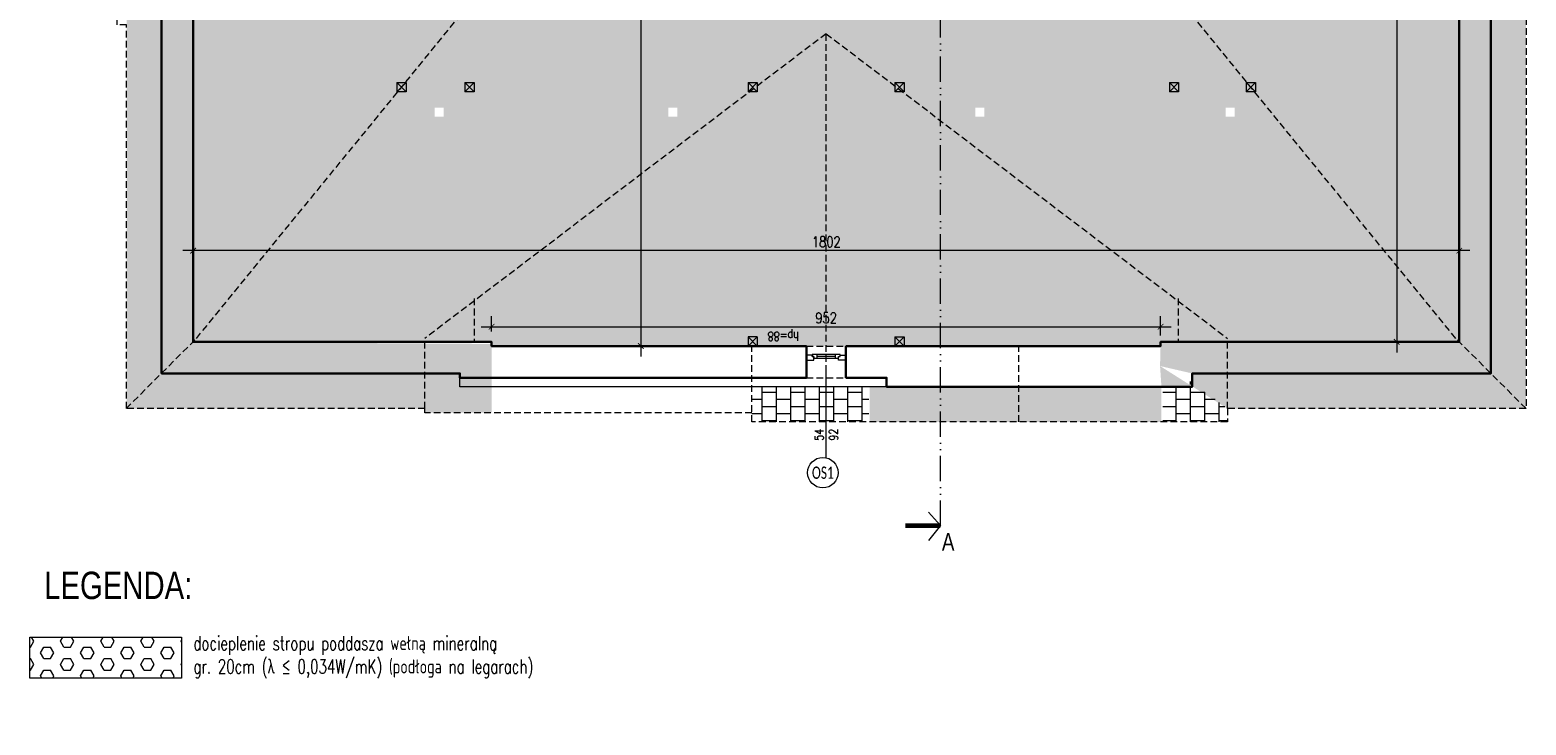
# Model space of a CAD drawing. Header units: millimetres. Extents: x 284606 to 569416, y -192995 to -95103.
# Tile 75 of 178: x 297404 to 299534, y -110589 to -109599. Entities that reach past the tile are written whole.
import ezdxf
from ezdxf.enums import TextEntityAlignment as Align

# ---------------------------------------------------------------- set-up
doc = ezdxf.new("R2010")
doc.units = ezdxf.units.MM
doc.linetypes.add('ACAD_ISO12W100', pattern=[21, 12, -3, 0, -3, 0, -3])
doc.linetypes.add('HIDDEN', pattern=[9.525, 6.35, -3.175])
doc.layers.get('0').update_dxf_attribs({"lineweight": 0})
for name, color, linetype, lineweight in [('!STR_Elewacje 0.05', 8, 'Continuous', 5), ('!STR_Konstrukcja 0.30', 64, 'Continuous', 30), ('!STR_Ocieplenie 0.05', 1, 'Continuous', 5), ('!STR_Opisy 0.09', 8, 'Continuous', 9), ('!STR_Przerywana 0.09', 8, 'HIDDEN', 9), ('!STR_Stolarka okienna', 72, 'Continuous', 15), ('!STR_Wymiarowanie', 254, 'Continuous', 9), ('EKO Opisy 0.09', 8, 'Continuous', 9), ('EKO przekroje', 82, 'Continuous', 13)]:
    doc.layers.add(name, color=color, linetype=linetype, lineweight=lineweight)
doc.layers.add('!STR_Kreskowanie ścian', color=7, linetype='Continuous', lineweight=5, true_color=0xa6a6a6)
doc.styles.add('1_50', font='txt', dxfattribs={"width": 0.8})
doc.styles.add('EKO 1-10', font='romans.shx', dxfattribs={"width": 0.8, "height": 15})
doc.styles.add('EKO 1-5', font='romans.shx', dxfattribs={"width": 0.8, "height": 10})
doc.styles.add('EKO CM 1-50', font='calibri.ttf', dxfattribs={"width": 0.8, "height": 12.5})
doc.styles.add('j-romans', font='romans.shx', dxfattribs={"width": 0.7})
doc.dimstyles.new('EKO wymiar 1-10', dxfattribs={"dimtxt": 15, "dimasz": 8, "dimexe": 15, "dimexo": 15, "dimgap": 5, "dimtad": 1, "dimdec": 0, "dimtxsty": 'EKO 1-10', "dimblk": 'ARCHTICK', "dimcen": 10, "dimdle": 15, "dimclrd": 256, "dimclre": 256, "dimclrt": 256, "dimazin": 2, "dimtfac": 1, "dimtdec": 0, "dimtmove": 2, "dimatfit": 3, "dimldrblk": 'ARCHTICK', "dimfxl": 15, "dimfxlon": 1, "dimlwd": -1, "dimlwe": -1, "dimarcsym": 0})

# ---------------------------------------------------------------- blocks, each defined once
blk = doc.blocks.new('przekroj')
at = {"layer": 'EKO przekroje', "const_width": 7}
blk.add_lwpolyline([(7038.9, 3119.8), (7088.9, 3119.8)], dxfattribs=at)
blk = doc.blocks.new('przekroje')
at = {"layer": 'EKO przekroje'}
blk.add_blockref('przekroj', (-7038.9, -3119.8), dxfattribs=at)
blk = doc.blocks.new('_ArchTick')
at = {"color": 0, "linetype": 'ByBlock', "const_width": 0.15}
blk.add_lwpolyline([(-0.5, -0.5), (0.5, 0.5)], dxfattribs=at)
blk = doc.blocks.new('*D619')
at = {"layer": '!STR_Wymiarowanie', "ltscale": 1.5, "transparency": 16777216}
for p, q in [((299350.1, -108976.7), (299350.1, -110058.7)), ((299365.1, -108991.7), (299335.1, -108991.7)), ((299365.1, -110043.7), (299335.1, -110043.7))]:
    blk.add_line(p, q, dxfattribs=at)
at = {"layer": 'Defpoints', "color": 0, "ltscale": 1.5, "transparency": 16777216}
for p in [(299439.2, -108991.7), (299350.1, -110043.7), (299439.2, -110043.7)]:
    blk.add_point(p, dxfattribs=at)
at = {"layer": '!STR_Wymiarowanie', "ltscale": 1.5, "transparency": 16777216, "xscale": 8, "yscale": 8, "zscale": 8}
for p, rotation in [((299350.1, -108991.7), 90), ((299350.1, -110043.7), 270)]:
    blk.add_blockref('_ArchTick', p, dxfattribs=dict(at, rotation=rotation))
at = {"layer": '!STR_Wymiarowanie', "ltscale": 1.5, "transparency": 16777216, "insert": (299337.6, -109517.7), "char_height": 15, "attachment_point": 5, "rotation": 90, "style": 'EKO 1-10'}
blk.add_mtext('1052', dxfattribs=at)
blk = doc.blocks.new('*D620')
at = {"layer": '!STR_Wymiarowanie', "ltscale": 1.5, "transparency": 16777216}
for p, q in [((297636.9, -109928.8), (297636.9, -109898.8)), ((299439.2, -109928.8), (299439.2, -109898.8)), ((299454.2, -109913.8), (297621.9, -109913.8))]:
    blk.add_line(p, q, dxfattribs=at)
at = {"layer": 'Defpoints', "color": 0, "ltscale": 1.5, "transparency": 16777216}
for p in [(297636.9, -109913.8), (297636.9, -110043.7), (299439.2, -110043.7)]:
    blk.add_point(p, dxfattribs=at)
at = {"layer": '!STR_Wymiarowanie', "ltscale": 1.5, "transparency": 16777216, "xscale": 8, "yscale": 8, "zscale": 8, "rotation": 180}
blk.add_blockref('_ArchTick', (297636.9, -109913.8), dxfattribs=at)
at = {"layer": '!STR_Wymiarowanie', "ltscale": 1.5, "transparency": 16777216, "xscale": 8, "yscale": 8, "zscale": 8}
blk.add_blockref('_ArchTick', (299439.2, -109913.8), dxfattribs=at)
at = {"layer": '!STR_Wymiarowanie', "ltscale": 1.5, "transparency": 16777216, "insert": (298538.1, -109901.3), "char_height": 15, "attachment_point": 5, "style": 'EKO 1-10'}
blk.add_mtext('1802', dxfattribs=at)
blk = doc.blocks.new('*D609')
at = {"layer": '!STR_Wymiarowanie', "ltscale": 1.5, "transparency": 16777216}
for p, q in [((298061.6, -110028.7), (298061.6, -110007.1)), ((299014, -110034.7), (299014, -110007.1)), ((298046.6, -110022.1), (299029, -110022.1))]:
    blk.add_line(p, q, dxfattribs=at)
at = {"layer": 'Defpoints', "color": 0, "ltscale": 1.5, "transparency": 16777216}
for p in [(299014, -110022.1), (298061.6, -110043.7), (299014, -110049.7)]:
    blk.add_point(p, dxfattribs=at)
at = {"layer": '!STR_Wymiarowanie', "ltscale": 1.5, "transparency": 16777216, "xscale": 8, "yscale": 8, "zscale": 8, "rotation": 180}
blk.add_blockref('_ArchTick', (298061.6, -110022.1), dxfattribs=at)
at = {"layer": '!STR_Wymiarowanie', "ltscale": 1.5, "transparency": 16777216, "xscale": 8, "yscale": 8, "zscale": 8}
blk.add_blockref('_ArchTick', (299014, -110022.1), dxfattribs=at)
at = {"layer": '!STR_Wymiarowanie', "ltscale": 1.5, "transparency": 16777216, "insert": (298537.8, -110009.6), "char_height": 15, "attachment_point": 5, "style": 'EKO 1-10'}
blk.add_mtext('952', dxfattribs=at)
blk = doc.blocks.new('*D608')
at = {"layer": '!STR_Wymiarowanie', "ltscale": 1.5, "transparency": 16777216}
for p, q in [((298274.1, -108951.7), (298274.1, -110064.7)), ((298259.1, -108966.7), (298289.1, -108966.7)), ((298274.1, -110049.7), (298259.1, -110049.7))]:
    blk.add_line(p, q, dxfattribs=at)
at = {"layer": 'Defpoints', "color": 0, "ltscale": 1.5, "transparency": 16777216}
for p in [(298175.9, -108966.7), (298274.1, -110049.7), (298285.7, -110049.7)]:
    blk.add_point(p, dxfattribs=at)
at = {"layer": '!STR_Wymiarowanie', "ltscale": 1.5, "transparency": 16777216, "xscale": 8, "yscale": 8, "zscale": 8}
for p, rotation in [((298274.1, -108966.7), 90), ((298274.1, -110049.7), 270)]:
    blk.add_blockref('_ArchTick', p, dxfattribs=dict(at, rotation=rotation))
at = {"layer": '!STR_Wymiarowanie', "ltscale": 1.5, "transparency": 16777216, "insert": (298261.6, -109508.2), "char_height": 15, "attachment_point": 5, "rotation": 90, "style": 'EKO 1-10'}
blk.add_mtext('1083', dxfattribs=at)
blk = doc.blocks.new('KÓLKO')
at = {"layer": '!STR_Opisy 0.09'}
blk.add_circle((0, -15.5), 15.5, dxfattribs=at)
at = {"layer": '!STR_Opisy 0.09', "style": 'EKO 1-10', "width": 0.8}
blk.add_attdef('NR', text='', height=15, dxfattribs=at).set_placement((0, -15.5), align=Align.MIDDLE_CENTER)
blk = doc.blocks.new('*U899')
at = {"layer": '!STR_Opisy 0.09', "linetype": 'Continuous'}
blk.add_line((0, -153.5), (0, -32.2), dxfattribs=at)
at = {"layer": '!STR_Opisy 0.09', "linetype": 'Continuous', "style": 'EKO 1-5', "width": 0.8}
blk.add_attdef('HP=', (38.6, 25.1), '', height=12.5, rotation=180, dxfattribs=at)
blk.add_attdef('SZER', text='', height=12.5, rotation=270, dxfattribs=at).set_placement((0, -121.4), align=Align.BOTTOM_CENTER)
at = {"layer": '!STR_Opisy 0.09', "ltscale": 0.7, "style": 'EKO 1-5', "width": 0.8}
blk.add_attdef('WYS', text='', height=12.5, rotation=270, dxfattribs=at).set_placement((-10.5, -121.4), align=Align.MIDDLE_CENTER)

msp = doc.modelspace()

# ---------------------------------------------------------------- hatches: boundary and pattern name
at = {"layer": '!STR_Kreskowanie ścian', "ltscale": 1.5}
h = msp.add_hatch(dxfattribs=at)
h.set_pattern_fill('AR-B88', color=256, scale=0.1, angle=90)
h.set_pattern_definition([(90, (10593.899, -844.547), (-20.32, 1e-15), []), (180, (10593.899, -844.547), (-20.32, -10.16), [20.32, -20.32])])
h.paths.add_polyline_path([(297592, -109542.4), (297579, -109542.4), (297541.9, -109542.4), (297541.9, -110138.3), (297592, -110088.3)])
h.paths.add_polyline_path([(297637, -109542.4), (297592, -109542.4), (297592, -110088.3), (297637, -110043.3)])
h.paths.add_polyline_path([(298061.7, -110094.7), (298016.7, -110094.7), (298016.7, -110088.7), (298016.7, -110088.7), (297966.7, -110138.7), (297966.7, -110144.7), (298061.7, -110144.7)])
h.paths.add_polyline_path([(298061.7, -110049.7), (298061.7, -110043.7), (298061.7, -110046.7), (298016.7, -110088.7), (298016.7, -110088.7), (298016.7, -110094.7), (298061.7, -110094.7)])
h.paths.add_polyline_path([(299484.3, -108946.8), (299439.3, -108991.8), (299439.3, -110043.7), (299484.3, -110088.7)])
h.paths.add_polyline_path([(299534.3, -108896.9), (299484.3, -108946.8), (299484.3, -110088.7), (299534.3, -110138.7)])
h.paths.add_polyline_path([(298103.5, -108933.8), (298176, -108933.8), (298176, -108883.8), (298053.5, -108883.8), (298053.5, -109030.7), (298103.4, -109030.7)])
h.paths.add_polyline_path([(298176, -108933.8), (298103.5, -108933.8), (298103.4, -109030.7), (298163.4, -109030.7), (298176, -109030.7)], flags=17)
h.paths.add_polyline_path([(299005.9, -108946.8), (299006, -108946.8), (299006, -108933.8), (298919, -108933.8), (298919, -108978.8), (298919, -108978.8), (298919, -108993.5), (298949, -108991.7), (298948.9, -108991.7)])
h.paths.add_polyline_path([(299055.9, -108896.8), (299055.9, -108883.8), (298919, -108883.8), (298919, -108933.8), (299006, -108933.8), (299006, -108946.8), (299005.9, -108946.8)])
h.paths.add_polyline_path([(298949, -108991.7), (298918.9, -108968.7), (298918.9, -109020.3), (298919, -109103.2), (298919, -109016.5), (298949, -108991.5)])
h.paths.add_polyline_path([(298828.7, -109256.7), (298828.7, -109221.8), (298806.2, -109221.8), (298806.2, -109256.7)])
h.paths.add_polyline_path([(297644.4, -109242.5), (297644.4, -109188.4)])
h.paths.add_polyline_path([(299195.8, -109265.4), (299195.8, -109227.6), (299173.3, -109227.6), (299173.3, -109265.4)])
h.paths.add_polyline_path([(298518.8, -110021), (298557.1, -110021), (298557.1, -109998.5), (298518.8, -109998.5)])
h = msp.add_hatch(dxfattribs=at)
h.set_pattern_fill('AR-B88', color=256, scale=0.1)
h.set_pattern_definition([(0, (10593.899, -844.547), (0, 20.32), []), (90, (10593.899, -844.547), (-10.16, 20.32), [20.32, -20.32])])
h.paths.add_polyline_path([(298061.7, -110046.7), (297636.5, -110043.7), (297592, -110088.3), (297592, -110088.7), (298016.7, -110088.7)])
h.paths.add_polyline_path([(298016.7, -110088.7), (297591.5, -110088.7), (297541.9, -110138.3), (297541.9, -110138.7), (297966.7, -110138.7)])
h.paths.add_polyline_path([(299013.2, -110078.1), (299059.1, -110088.7), (299059.1, -110107.7), (298565.9, -110107.7), (298509.9, -110107.7), (298599.9, -110107.7), (298599.9, -110157.7), (299015.2, -110157.7), (299015.2, -110107.7)])
h.paths.add_polyline_path([(299484.3, -110088.7), (299013.2, -110078.1), (299109.1, -110138.7), (299534.3, -110138.7), (299534.3, -110138.7)])
h.paths.add_polyline_path([(299439.3, -110043.7), (299014.1, -110043.7), (299013.2, -110078.1), (299484.3, -110088.7)])
h.paths.add_polyline_path([(299534.3, -108896.9), (299534.3, -108896.8), (299055.9, -108896.8), (299005.9, -108946.8), (299484.3, -108946.8)])
h.paths.add_polyline_path([(299484.3, -108946.8), (299005.9, -108946.8), (298948.9, -108991.7), (299439.3, -108991.8)])
h = msp.add_hatch(dxfattribs=at)
h.set_pattern_fill('AR-B88', color=256, scale=0.1, angle=90)
h.set_pattern_definition([(90, (10593.85, -682.39), (-20.32, 1e-15), []), (180, (10593.85, -682.391), (-20.32, -10.16), [20.32, -20.32])])
h.paths.add_polyline_path([(298598.4, -110107.7), (298431.9, -110107.7), (298431.9, -110157.7), (298598.4, -110157.7)])
h.paths.add_polyline_path([(299109, -110138.7), (299049.3, -110095), (299059, -110107.7), (299017, -110107.7), (299017, -110157.7), (299109, -110157.7)])
at = {"layer": '!STR_Ocieplenie 0.05', "lineweight": 5, "ltscale": 0.3, "true_color": 0xb740bf}
h = msp.add_hatch(dxfattribs=at)
h.set_pattern_fill('HEX', color=203, scale=3)
h.set_pattern_definition([(0, (4.518, -4.708), (0, 16.49778395), [9.525, -19.05]), (120, (4.518, -4.708), (-14.2875, -8.248892), [9.525, -19.05]), (60, (14.043, -4.708), (-14.2875, 8.248892), [9.525, -19.05])])
h.paths.add_polyline_path([(299439.2, -108991.4), (298960.8, -108991.4), (298960.8, -108991.6), (298948.8, -108991.6), (298948.9, -109499.7), (298995.5, -109499.7), (298995.5, -109541.1), (298829.9, -109541.1), (298829.9, -109529.7), (298642.8, -109529.4), (298642.8, -108966.7), (298581.1, -108966.7), (298581.1, -108966.7), (298524.7, -108966.7), (298459.7, -108966.7), (298175.9, -108966.7), (298175.9, -109045.4), (298175.9, -109351.4), (297623.8, -109351.4), (297623.8, -109497), (297636.8, -109497), (297636.8, -110043.4), (298061.6, -110043.4), (298061.6, -110049.4), (298526.8, -110049.4), (298526.8, -110049.7), (299014, -110049.7), (299014, -110043.4), (299439.2, -110043.4)])
h.paths.add_polyline_path([(298469.4, -109528.9), (298469.4, -109502)], flags=16)
h.paths.add_polyline_path([(298750.2, -109710.2), (298763.2, -109710.2), (298763.2, -109723.2), (298750.2, -109723.2)], flags=16)
h.paths.add_polyline_path([(298469.4, -109541), (298314.9, -109540.5), (298314.9, -109500.7), (298469.4, -109501.3)], flags=16)
h.paths.add_polyline_path([(298326.1, -109710.2), (298326.1, -109723.2), (298313.1, -109723.2), (298313.1, -109710.2)], flags=16)
h.paths.add_polyline_path([(298561.5, -109324.6), (298548.5, -109324.6), (298548.5, -109311.6), (298561.5, -109311.6)], flags=16)
h.paths.add_polyline_path([(299051.5, -109541.2), (299051.5, -109501.1), (299229, -109501.1), (299229, -109541.2)], flags=16)
h.paths.add_polyline_path([(299106.4, -109710.2), (299119.4, -109710.2), (299119.4, -109723.2), (299106.4, -109723.2)], flags=16)
h.paths.add_polyline_path([(297993.6, -109710.2), (297993.6, -109723.2), (297980.6, -109723.2), (297980.6, -109710.2)], flags=16)
h.paths.add_polyline_path([(297992.9, -109541), (297876.9, -109541), (297876.9, -109500.9), (297992.9, -109500.9)], flags=16)
h.paths.add_polyline_path([(299106.4, -109324.6), (299106.4, -109311.6), (299119.4, -109311.6), (299119.4, -109324.6)], flags=16)
h.paths.add_polyline_path([(298170.3, -109091.1), (298170.9, -109091.1), (298170.9, -109072.4), (298170.3, -109072.4)], flags=17)
h = msp.add_hatch(dxfattribs=at)
h.set_pattern_fill('HEX', color=203, scale=3)
h.set_pattern_definition([(0, (-3584.876, 2086.107), (0, 16.49778395), [9.525, -19.05]), (120, (-3584.876, 2086.107), (-14.2875, -8.248892), [9.525, -19.05]), (60, (-3575.351, 2086.107), (-14.2875, 8.248892), [9.525, -19.05])])
h.paths.add_polyline_path([(297620.2, -110464.3), (297404.4, -110464.3), (297404.4, -110522.4), (297620.2, -110522.4)])

# ---------------------------------------------------------------- linework, layer by layer
at = {"layer": '!STR_Konstrukcja 0.30', "ltscale": 1.5}
for p, q in [((298509.8, -110049.7), (298509.8, -110094.7)), ((298565.8, -110049.7), (298565.8, -110094.7))]:
    msp.add_line(p, q, dxfattribs=at)
for points in [[(298840.4, -108933.7), (299005.9, -108933.7), (299005.9, -108946.7), (299484.2, -108946.7), (299484.2, -110088.7), (299059, -110088.7), (299059, -110107.7), (298623.9, -110107.7)], [(298948.9, -108991.6), (299439.2, -108991.7), (299439.2, -110043.7), (299014, -110043.7), (299014, -110049.7), (298565.8, -110049.7)], [(298481.9, -110094.7), (298016.6, -110094.7), (298016.6, -110088.7), (297591.9, -110088.7), (297591.9, -109542.3), (297578.9, -109542.3), (297578.9, -109030.7)], [(298509.8, -110049.7), (298061.6, -110049.7), (298061.6, -110043.7), (297636.9, -110043.7), (297636.9, -109497.3), (297623.9, -109497.3), (297623.9, -109346.7)], [(298509.8, -110094.7), (298481.9, -110094.7), (298481.9, -110094.7)], [(298565.8, -110094.7), (298623.9, -110094.7), (298623.9, -110107.7)]]:
    msp.add_lwpolyline(points, dxfattribs=at)
at = {"layer": '!STR_Opisy 0.09', "ltscale": 0.3}
msp.add_lwpolyline([(297404.4, -110464.3), (297620.2, -110464.3), (297620.2, -110522.4), (297404.4, -110522.4)], close=True, dxfattribs=at)
msp.add_lwpolyline([(297404.4, -110464.3), (297620.2, -110464.3), (297620.2, -110522.4), (297404.4, -110522.4)], close=True, dxfattribs=at)
at = {"layer": '!STR_Przerywana 0.09', "ltscale": 1.5}
for p, q in [((298537.8, -109604.9), (297966.6, -110038.7)), ((298537.8, -110157.7), (298537.8, -109604.9)), ((298537.8, -109604.9), (299109, -110038.7)), ((298036.9, -109982.1), (298036.9, -110043.7)), ((299038.8, -109982.1), (299038.8, -110043.7)), ((297966.6, -110138.7), (297966.6, -110038.7)), ((298431.9, -110157.7), (298431.9, -110049.7)), ((298509.8, -110049.7), (298565.8, -110049.7)), ((298812.4, -110157.7), (298812.4, -110049.7)), ((299109, -110138.7), (299109, -110038.7)), ((298509.8, -110094.7), (298565.8, -110094.7))]:
    msp.add_line(p, q, dxfattribs=at)
msp.add_lwpolyline([(297528.8, -108980.7), (298053.4, -108980.7), (298053.4, -108883.7), (299055.8, -108883.7), (299055.8, -108896.7), (299534.2, -108896.7), (299534.2, -110138.7), (299109, -110138.7), (299109, -110157.7), (298431.9, -110157.7), (298431.9, -110144.7), (297966.6, -110144.7), (297966.6, -110138.7), (297541.8, -110138.7), (297541.8, -109592.3), (297528.8, -109592.3)], close=True, dxfattribs=at)
for points in [[(297541.4, -110138.7), (297641.4, -110038.7), (298066.8, -109517.7)], [(299534.2, -110138.7), (299434.2, -110038.7), (299009.2, -109517.7)]]:
    msp.add_lwpolyline(points, dxfattribs=at)
at = {"layer": '!STR_Stolarka okienna', "ltscale": 0.3}
for points in [[(298509.8, -110062.6), (298509.8, -110069.7), (298520.4, -110069.7), (298520.4, -110064.5), (298517.9, -110064.5), (298517.9, -110062.6), (298509.8, -110062.6)], [(298517.9, -110061.6), (298517.9, -110064.5), (298520.4, -110064.5), (298520.4, -110066.7), (298555.4, -110066.7), (298555.4, -110064.5), (298557.9, -110064.5), (298557.9, -110061.6), (298517.9, -110061.6)], [(298524.8, -110061.6), (298524.8, -110066.7)], [(298524.8, -110064.1), (298551.3, -110064.1)], [(298551.3, -110066.7), (298551.3, -110061.6)], [(298565.8, -110062.6), (298565.8, -110069.7), (298555.4, -110069.7), (298555.4, -110064.5), (298557.9, -110064.5), (298557.9, -110062.6), (298565.8, -110062.6)]]:
    msp.add_lwpolyline(points, dxfattribs=at)
at = {"layer": '!STR_Wymiarowanie', "ltscale": 1.5}
for points in [[(297926.9, -109674.5), (297939.9, -109674.5), (297939.9, -109687.5), (297926.9, -109674.5), (297926.9, -109687.5), (297939.9, -109674.5), (297939.9, -109687.5), (297926.9, -109687.5)], [(298023.7, -109674.5), (298036.7, -109674.5), (298036.7, -109687.5), (298023.7, -109674.5), (298023.7, -109687.5), (298036.7, -109674.5), (298036.7, -109687.5), (298023.7, -109687.5)], [(298426.8, -109674.5), (298439.8, -109674.5), (298439.8, -109687.5), (298426.8, -109674.5), (298426.8, -109687.5), (298439.8, -109674.5), (298439.8, -109687.5), (298426.8, -109687.5)], [(298635.8, -109674.5), (298648.8, -109674.5), (298648.8, -109687.5), (298635.8, -109674.5), (298635.8, -109687.5), (298648.8, -109674.5), (298648.8, -109687.5), (298635.8, -109687.5)], [(299026.6, -109674.5), (299039.6, -109674.5), (299039.6, -109687.5), (299026.6, -109674.5), (299026.6, -109687.5), (299039.6, -109674.5), (299039.6, -109687.5), (299026.6, -109687.5)], [(299136, -109674.5), (299149, -109674.5), (299149, -109687.5), (299136, -109674.5), (299136, -109687.5), (299149, -109674.5), (299149, -109687.5), (299136, -109687.5)], [(298439.8, -110036.7), (298426.8, -110036.7), (298426.8, -110049.7), (298439.8, -110036.7), (298439.8, -110049.7), (298426.8, -110036.7), (298426.8, -110049.7), (298439.8, -110049.7)], [(298635.8, -110036.7), (298648.8, -110036.7), (298648.8, -110049.7), (298635.8, -110036.7), (298635.8, -110049.7), (298648.8, -110036.7), (298648.8, -110049.7), (298635.8, -110049.7)], [(298623.9, -110107.7), (298016.6, -110107.7), (298016.6, -110094.7), (298509.8, -110094.7)]]:
    msp.add_lwpolyline(points, dxfattribs=at)
at = {"layer": 'EKO Opisy 0.09', "color": 133, "linetype": 'ACAD_ISO12W100', "ltscale": 3, "true_color": 0x4ddaea}
msp.add_lwpolyline([(298700.5, -110305.4), (298700.5, -109451.8), (298765.5, -109451.8), (298765.5, -108671.7)], dxfattribs=at)
at = {"layer": 'EKO Opisy 0.09', "linetype": 'ACAD_ISO12W100', "ltscale": 3}
msp.add_lwpolyline([(298683.5, -110286.1), (298700.5, -110305.4), (298683.5, -110326.5)], dxfattribs=at)
msp.add_lwpolyline([(298683.5, -110286.1), (298700.5, -110305.4), (298683.5, -110326.5)], dxfattribs=at)
msp.add_lwpolyline([(298683.5, -110286.1), (298700.5, -110305.4), (298683.5, -110326.5)], dxfattribs=at)

# ---------------------------------------------------------------- block references
at = {"layer": '!STR_Konstrukcja 0.30', "ltscale": 1.5}
ref = msp.add_blockref('*U899', (298537.8, -110054.7), dxfattribs=dict(at, xscale=-1))
ref.add_attrib('SZER', '54', dxfattribs={"layer": '!STR_Opisy 0.09', "linetype": 'Continuous', "height": 12.5, "rotation": 90, "style": 'EKO 1-5', "width": 0.8}).set_placement((298537.8, -110176), align=Align.BOTTOM_CENTER)
ref.add_attrib('WYS', '92', dxfattribs={"layer": '!STR_Opisy 0.09', "ltscale": 0.7, "height": 12.5, "rotation": 90, "style": 'EKO 1-5', "width": 0.8}).set_placement((298548.4, -110176), align=Align.MIDDLE_CENTER)
ref.add_attrib('HP=', 'hp=88', (298499.3, -110029.6), dxfattribs={"layer": '!STR_Opisy 0.09', "linetype": 'Continuous', "height": 12.5, "rotation": 180, "style": 'EKO 1-5', "width": 0.8})
at = {"layer": 'EKO Opisy 0.09'}
ref = msp.add_blockref('KÓLKO', (298533.2, -110208.3), dxfattribs=dict(at, xscale=1.4, yscale=1.4, zscale=1.4))
ref.add_attrib('NR', 'OS1', dxfattribs={"height": 17.5, "style": 'EKO CM 1-50', "width": 0.7}).set_placement((298533.2, -110230), align=Align.MIDDLE_CENTER)
at = {"layer": 'EKO Opisy 0.09', "rotation": 180}
msp.add_blockref('przekroje', (298700.5, -110305.4), dxfattribs=at)
msp.add_blockref('przekroje', (298700.5, -110305.4), dxfattribs=at)
msp.add_blockref('przekroje', (298700.5, -110305.4), dxfattribs=at)

# ---------------------------------------------------------------- texts
at = {"layer": '!STR_Elewacje 0.05', "ltscale": 0.3, "insert": (297637.1, -110462.6), "char_height": 20, "width": 577.582, "attachment_point": 1, "style": 'j-romans'}
msp.add_mtext('\\A1;docieplenie stropu poddasza wełną mineralną \\Pgr. 20cm ({\\fCalibri|b0|i0|c0|p34;λ} ≤ 0,034W/mK) (podłoga na legarach)', dxfattribs=at)
at = {"layer": '!STR_Przerywana 0.09', "ltscale": 0.3, "insert": (297424.6, -110371), "char_height": 39, "attachment_point": 1, "style": '1_50'}
msp.add_mtext_dynamic_manual_height_columns('LEGENDA:', width=1526.315, gutter_width=0, heights=[120.4], dxfattribs=at)
at = {"layer": 'EKO Opisy 0.09', "insert": (298720.5, -110341), "char_height": 25, "attachment_point": 9, "style": '1_50'}
msp.add_mtext_dynamic_manual_height_columns('A', width=119.514, gutter_width=12.5, heights=[0], dxfattribs=at)

# ---------------------------------------------------------------- dimensions: what is measured, and where the dimension line sits
at = {"layer": '!STR_Wymiarowanie', "ltscale": 1.5}
for base, p1, p2, picture, middle in [((298274.1, -110049.7), (298175.9, -108966.7), (298285.7, -110049.7), '*D608', (298261.6, -109508.2)), ((299350.1, -110043.7), (299439.2, -108991.7), (299439.2, -110043.7), '*D619', (299337.6, -109517.7))]:
    dim = msp.add_linear_dim(base=base, p1=p1, p2=p2, angle=90, dimstyle='EKO wymiar 1-10', dxfattribs=at)
    dim.commit()
    dim.dimension.update_dxf_attribs({"geometry": picture, "text_midpoint": middle})
for base, p1, p2, picture, middle in [((297636.9, -109913.8), (299439.2, -110043.7), (297636.9, -110043.7), '*D620', (298538.1, -109901.3)), ((299014, -110022.1), (298061.6, -110043.7), (299014, -110049.7), '*D609', (298537.8, -110009.6))]:
    dim = msp.add_linear_dim(base=base, p1=p1, p2=p2, dimstyle='EKO wymiar 1-10', dxfattribs=at)
    dim.commit()
    dim.dimension.update_dxf_attribs({"geometry": picture, "text_midpoint": middle})

doc.saveas('drawing.dxf')
